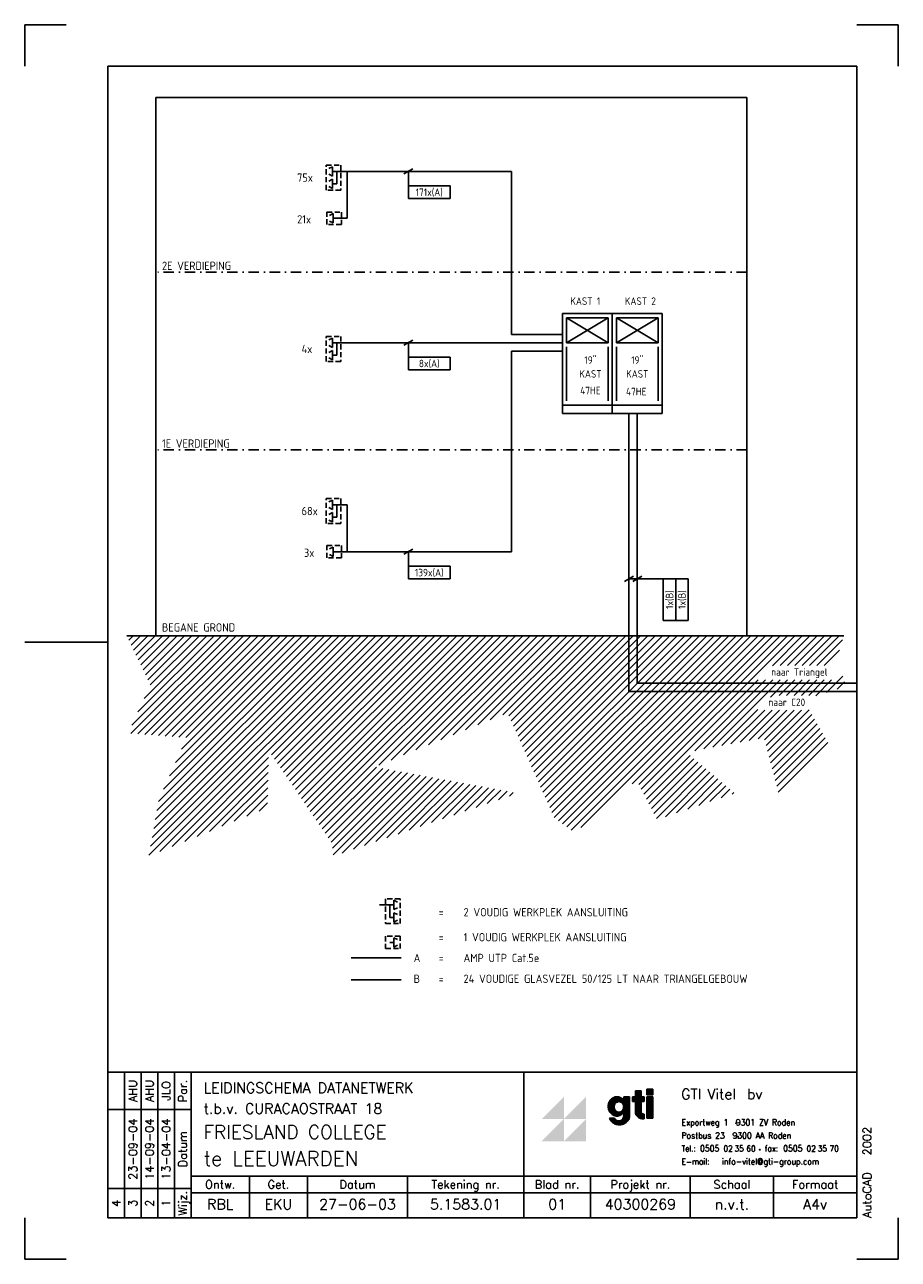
# Model space of a CAD drawing. Extents: x 0 to 210, y 0 to 297.
import ezdxf
from ezdxf.enums import TextEntityAlignment as Align

# ---------------------------------------------------------------- set-up
doc = ezdxf.new("R2010")
doc.units = 0
doc.header["$LTSCALE"] = 5
doc.header["$MEASUREMENT"] = 0
doc.linetypes.add('DASHDOT', pattern=[1, 0.5, -0.25, 0, -0.25])
doc.linetypes.add('HIDDEN', pattern=[0.375, 0.25, -0.125])
doc.layers.get('0').update_dxf_attribs({"linetype": 'CONTINUOUS'})
for name, color, linetype in [('GREEN', 3, 'CONTINUOUS'), ('LINE25', 4, 'CONTINUOUS'), ('LINE35', 2, 'CONTINUOUS'), ('RED', 1, 'CONTINUOUS'), ('TEXT20', 4, 'CONTINUOUS'), ('VITELDATA', 1, 'CONTINUOUS')]:
    doc.layers.add(name, color=color, linetype=linetype)
doc.styles.add('LOGO', font='SIMPLEX')
doc.styles.get("Standard").update_dxf_attribs({"font": 'ISO'})

# ---------------------------------------------------------------- blocks, each defined once
blk = doc.blocks.new('FORA4V')
at = {"color": 4}
for p, q in [((0, 297), (0, 287)), ((10, 297), (0, 297)), ((210, 297), (200, 297)), ((210, 287), (210, 297)), ((20, 148.5), (0, 148.5)), ((0, 10), (0, 0)), ((210, 0), (210, 10)), ((0, 0), (10, 0)), ((200, 0), (210, 0))]:
    blk.add_line(p, q, dxfattribs=at)
at = {"color": 6}
for p, q in [((200, 287), (20, 287)), ((20, 287), (20, 10)), ((200, 10), (200, 287)), ((20, 10), (200, 10))]:
    blk.add_line(p, q, dxfattribs=at)
blk = doc.blocks.new('$FOR002')
for p, q in [((0, 35), (-180, 35)), ((-180, 35), (-180, 0)), ((-164, 35), (-164, 0)), ((-160, 35), (-160, 0)), ((-80, 35), (-80, 0)), ((-160, 26), (-180, 26)), ((-160, 10), (0, 10)), ((-146, 10), (-146, 0)), ((-132, 10), (-132, 0)), ((-108, 10), (-108, 0)), ((-64, 10), (-64, 0)), ((-40, 10), (-40, 0)), ((-20, 10), (-20, 0)), ((-180, 7), (-160, 7)), ((-160, 6), (0, 6))]:
    blk.add_line(p, q)
at = {"color": 4}
for p, q in [((-176, 35), (-176, 0)), ((-172, 35), (-172, 0)), ((-168, 35), (-168, 0))]:
    blk.add_line(p, q, dxfattribs=at)
at = {"color": 4, "style": 'LOGO'}
for s, p in [('Par.', (-161, 30.5)), ('Datum', (-161, 16.5)), ('Wijz.', (-161, 3.5))]:
    blk.add_text(s, height=2, rotation=90, dxfattribs=at).set_placement(p, align=Align.CENTER)
for s, p in [('Ontw.', (-153, 7)), ('Get.', (-139, 7)), ('Datum', (-120, 7)), ('Tekening nr.', (-94, 7)), ('Blad nr.', (-72, 7)), ('Projekt nr.', (-52, 7)), ('Schaal', (-30, 7)), ('Formaat', (-10, 7))]:
    blk.add_text(s, height=2, dxfattribs=at).set_placement(p, align=Align.CENTER)
blk.add_text('AutoCAD', height=2, rotation=90, dxfattribs=at).set_placement((3.5, 0))
for tag, p in [('PAR4', (-177, 30.5)), ('PAR3', (-173, 30.5)), ('PAR2', (-169, 30.5)), ('PAR1', (-165, 30.5)), ('DAT4', (-177, 16.5)), ('DAT3', (-173, 16.5)), ('DAT2', (-169, 16.5)), ('DAT1', (-165, 16.5)), ('WIJZ4', (-177, 3.5)), ('WIJZ3', (-173, 3.5)), ('WIJZ2', (-169, 3.5)), ('WIJZ1', (-165, 3.5))]:
    blk.add_attdef(tag, text='', height=2, rotation=90, dxfattribs=at).set_placement(p, align=Align.CENTER)
for tag, p in [('TITEL1', (-157, 30)), ('TITEL2', (-157, 25))]:
    blk.add_attdef(tag, p, '', height=2.5, dxfattribs=at)
at = {"style": 'LOGO'}
for tag, p in [('PROJEKT', (-157, 19)), ('PLAATS', (-157, 12.5))]:
    blk.add_attdef(tag, p, '', height=3.5, dxfattribs=at)
at = {"color": 4, "style": 'LOGO'}
blk.add_attdef('REL', (3.5, 15), '', height=2, rotation=90, dxfattribs=at)
for tag, p in [('ONTW', (-153, 2)), ('GET', (-139, 2)), ('DATUM', (-120, 2)), ('TEK', (-94, 2)), ('BLAD', (-72, 2)), ('PROJEKT', (-52, 2)), ('SCHAAL', (-30, 2)), ('FOR', (-10, 2))]:
    blk.add_attdef(tag, text='', height=2.5, dxfattribs=at).set_placement(p, align=Align.CENTER)
blk = doc.blocks.new('*X4')
at = {"color": 0}
for p, q in [((147.19, 56.43), (147.19, 58.77)), ((147.38, 56.13), (147.38, 59.07)), ((147.56, 55.91), (147.56, 59.29)), ((147.75, 55.74), (147.75, 59.46)), ((147.94, 55.61), (147.94, 59.59)), ((148.12, 55.5), (148.12, 59.7)), ((148.31, 58.2), (148.31, 59.78)), ((148.5, 58.47), (148.5, 59.84)), ((148.69, 58.64), (148.69, 59.88)), ((148.88, 58.76), (148.88, 59.9)), ((149.06, 58.84), (149.06, 59.9)), ((149.25, 58.88), (149.25, 59.88)), ((149.44, 58.9), (149.44, 59.84)), ((149.62, 58.89), (149.62, 59.78)), ((149.81, 58.84), (149.81, 59.69)), ((150, 58.76), (150, 59.58)), ((150.19, 58.64), (150.19, 59.45)), ((150.38, 58.47), (150.38, 59.27)), ((150.56, 58.21), (150.56, 59.05)), ((150.75, 53.4), (150.75, 59.9)), ((150.94, 53.5), (150.94, 59.9)), ((151.12, 53.63), (151.12, 59.9)), ((151.31, 53.78), (151.31, 59.9)), ((151.5, 53.97), (151.5, 59.9)), ((151.69, 54.22), (151.69, 59.9)), ((151.88, 54.6), (151.88, 59.9)), ((147, 56.89), (147, 58.31)), ((148.31, 55.42), (148.31, 56.76)), ((148.5, 55.36), (148.5, 56.49)), ((148.69, 55.32), (148.69, 56.32)), ((148.88, 55.3), (148.88, 56.2)), ((149.06, 55.3), (149.06, 56.12)), ((149.25, 55.32), (149.25, 56.08)), ((149.44, 55.36), (149.44, 56.06)), ((149.62, 55.42), (149.62, 56.07)), ((149.81, 55.51), (149.81, 56.12)), ((150, 55.62), (150, 56.2)), ((150.19, 55.75), (150.19, 56.32)), ((150.38, 55.93), (150.38, 56.49)), ((150.56, 56.15), (150.56, 56.75)), ((147.38, 54.32), (147.38, 54.62)), ((147.56, 54.04), (147.56, 54.62)), ((147.75, 53.83), (147.75, 54.62)), ((147.94, 53.67), (147.94, 54.62)), ((148.12, 53.54), (148.12, 54.62)), ((148.31, 53.43), (148.31, 54.55)), ((148.5, 53.35), (148.5, 54.3)), ((148.69, 53.28), (148.69, 54.14)), ((148.88, 53.22), (148.88, 54.03)), ((149.06, 53.18), (149.06, 53.96)), ((149.25, 53.16), (149.25, 53.91)), ((149.44, 53.14), (149.44, 53.9)), ((149.62, 53.14), (149.62, 53.91)), ((149.81, 53.15), (149.81, 53.95)), ((150, 53.17), (150, 54.03)), ((150.19, 53.21), (150.19, 54.14)), ((150.38, 53.26), (150.38, 54.3)), ((150.56, 53.32), (150.56, 54.54))]:
    blk.add_line(p, q, dxfattribs=at)
blk = doc.blocks.new('*X5')
at = {"color": 0}
for p, q in [((152.44, 58.9), (152.44, 59.9)), ((152.62, 58.9), (152.62, 59.9)), ((152.81, 58.9), (152.81, 59.9)), ((153, 58.9), (153, 59.9)), ((153.19, 55.82), (153.19, 61.34)), ((153.38, 55.43), (153.38, 61.34)), ((153.56, 55.2), (153.56, 61.34)), ((153.75, 55.04), (153.75, 61.34)), ((153.94, 54.91), (153.94, 61.34)), ((154.12, 54.81), (154.12, 61.34)), ((154.31, 54.73), (154.31, 61.34)), ((154.5, 58.9), (154.5, 59.9)), ((154.69, 58.9), (154.69, 59.9)), ((154.88, 58.9), (154.88, 59.9)), ((155.06, 58.9), (155.06, 59.9)), ((154.5, 54.67), (154.5, 55.86)), ((154.69, 54.63), (154.69, 55.71)), ((154.88, 54.6), (154.88, 55.63)), ((155.06, 54.58), (155.06, 55.59))]:
    blk.add_line(p, q, dxfattribs=at)
blk = doc.blocks.new('*X6')
at = {"color": 0}
for p, q in [((156.1875, 60.58), (156.1875, 61.82)), ((156.375, 60.58), (156.375, 61.82)), ((156.5625, 60.58), (156.5625, 61.82)), ((156.75, 60.58), (156.75, 61.82)), ((156.9375, 60.58), (156.9375, 61.82)), ((157.125, 60.58), (157.125, 61.82)), ((156.1875, 54.82), (156.1875, 59.9)), ((156.375, 54.82), (156.375, 59.9)), ((156.5625, 54.82), (156.5625, 59.9)), ((156.75, 54.82), (156.75, 59.9)), ((156.9375, 54.82), (156.9375, 59.9)), ((157.125, 54.82), (157.125, 59.9))]:
    blk.add_line(p, q, dxfattribs=at)
blk = doc.blocks.new('LOG027')
at = {"color": 4}
for p, q in [((26.79, 18.49), (26.79, 17.1)), ((26.79, 18.49), (28.19, 18.49)), ((26.89, 18.4), (26.89, 17)), ((26.89, 18.4), (28.09, 18.4)), ((28.09, 18.4), (28.09, 17)), ((28.19, 18.49), (28.19, 17.1)), ((29.58, 18.96), (30.97, 18.96)), ((29.58, 18.96), (29.58, 17.56)), ((29.68, 18.86), (30.88, 18.86)), ((29.68, 18.86), (29.68, 17.66)), ((30.88, 18.86), (30.88, 17.66)), ((30.97, 18.96), (30.97, 17.56)), ((23.99, 17.1), (23.99, 16.24)), ((23.99, 17.1), (23.99, 16.24)), ((23.99, 17.1), (25.38, 17.1)), ((24.09, 17), (24.09, 15.9)), ((24.09, 17), (25.29, 17)), ((25.29, 17), (25.29, 12.46)), ((25.38, 17.1), (25.38, 12.46)), ((26.1, 17.1), (26.1, 15.94)), ((26.1, 17.1), (26.79, 17.1)), ((26.1, 15.94), (26.79, 15.94)), ((26.2, 17), (26.2, 16.04)), ((26.2, 17), (26.89, 17)), ((26.2, 16.04), (26.89, 16.04)), ((26.79, 15.94), (26.79, 13.39)), ((26.89, 16.04), (26.89, 13.39)), ((28.09, 17), (28.79, 17)), ((28.09, 16.04), (28.09, 13.39)), ((28.09, 16.04), (28.79, 16.04)), ((28.19, 17.1), (28.88, 17.1)), ((28.19, 15.94), (28.19, 13.39)), ((28.19, 15.94), (28.88, 15.94)), ((28.79, 17), (28.79, 16.04)), ((28.88, 17.1), (28.88, 15.94)), ((29.58, 17.56), (30.97, 17.56)), ((29.58, 17.1), (29.58, 11.99)), ((29.58, 17.1), (30.97, 17.1)), ((29.68, 17.66), (30.88, 17.66)), ((29.68, 17), (29.68, 12.09)), ((29.68, 17), (30.88, 17)), ((30.88, 17), (30.88, 12.09)), ((30.97, 17.1), (30.97, 11.99)), ((20.57, 11.99), (21.77, 11.99)), ((20.7, 11.9), (21.7, 11.9)), ((23.99, 13.32), (23.99, 12.46)), ((24.09, 13.66), (24.09, 12.46)), ((28.79, 12.83), (28.79, 11.86)), ((28.88, 12.92), (28.88, 11.76)), ((29.58, 11.99), (30.97, 11.99)), ((29.68, 12.09), (30.88, 12.09))]:
    blk.add_line(p, q, dxfattribs=at)
for points in [[(22.36, 17.1, 0.108254), (21.58, 16.93, 0.102013), (20.89, 16.42, 0.094273), (20.44, 15.68, 0.089446), (20.28, 14.78, 0.089446), (20.44, 13.88, 0.094273), (20.89, 13.14, 0.102013), (21.58, 12.63, 0.108254), (22.36, 12.46, 0.108254), (23.15, 12.63, 0.102013), (23.84, 13.14, 0.025227), (23.99, 13.32, 0.089446)], [(22.36, 17, 0.108254), (21.62, 16.84, 0.102013), (20.96, 16.36, 0.094273), (20.53, 15.64, 0.089446), (20.37, 14.78, 0.089446), (20.53, 13.91, 0.094273), (20.96, 13.2, 0.102013), (21.62, 12.72, 0.108254), (22.36, 12.55, 0.108254), (23.11, 12.72, 0.102013), (23.77, 13.2, 0.062444), (24.09, 13.66, 0.025227)], [(23.99, 16.24, 0.025227), (23.84, 16.42, 0.102013), (23.15, 16.93, 0.108254), (22.36, 17.1, 0.108254)], [(24.09, 15.9, 0.062444), (23.77, 16.36, 0.102013), (23.11, 16.84, 0.108254), (22.36, 17, 0.108254)], [(20.57, 11.99, 0.047333), (20.69, 11.67, 0.103369), (21.22, 10.98, 0.092126), (22, 10.53, 0.085497), (22.95, 10.37, 0.085497), (23.89, 10.53, 0.092126), (24.67, 10.98, 0.103369), (25.2, 11.67, 0.113017), (25.38, 12.46, 0.113017)], [(20.7, 11.9, 0.02861), (20.77, 11.72, 0.103369), (21.28, 11.05, 0.092126), (22.03, 10.62, 0.085497), (22.95, 10.46, 0.085497), (23.86, 10.62, 0.092126), (24.61, 11.05, 0.103369), (25.12, 11.72, 0.113017), (25.29, 12.46, 0.113017)], [(21.7, 11.9, 0.08091), (21.94, 11.57, 0.098491), (22.35, 11.3, 0.098491), (22.83, 11.2, 0.098491), (23.31, 11.3, 0.098491), (23.72, 11.57, 0.098491), (23.99, 11.98, 0.098491), (24.09, 12.46, 0.098491)], [(21.77, 11.99, 0.093743), (22.01, 11.64, 0.098491), (22.38, 11.38, 0.098491), (22.83, 11.3, 0.098491), (23.27, 11.38, 0.098491), (23.65, 11.64, 0.098491), (23.9, 12.01, 0.098491), (23.99, 12.46, 0.098491)], [(26.79, 13.39, 0.122953), (26.94, 12.79, 0.105488), (27.41, 12.24, 0.087567), (28.06, 11.89, 0.078075), (28.88, 11.76, 0.078075)], [(26.89, 13.39, 0.122953), (27.03, 12.83, 0.105488), (27.47, 12.31, 0.087567), (28.09, 11.98, 0.068653), (28.79, 11.86, 0.078075)], [(28.09, 13.39, 0.139889), (28.15, 13.17, 0.107118), (28.34, 12.98, 0.079812), (28.58, 12.87, 0.04611), (28.79, 12.83, 0.067459)], [(28.19, 13.39, 0.139889), (28.24, 13.22, 0.107118), (28.39, 13.06, 0.079812), (28.61, 12.96, 0.067459), (28.88, 12.92, 0.067459)]]:
    blk.add_lwpolyline(points, format="xyb", dxfattribs=at)
for points in [[(22.83, 16.04, 0.106817), (22.35, 15.93, 0.101559), (21.93, 15.63, 0.094912), (21.66, 15.19, 0.090692), (21.57, 14.66, 0.090692), (21.66, 14.13, 0.094912), (21.93, 13.69, 0.101559), (22.35, 13.39, 0.106817), (22.83, 13.29, 0.106817), (23.31, 13.39, 0.101559), (23.73, 13.69, 0.094912), (24, 14.13, 0.090692), (24.09, 14.66, 0.090692), (24, 15.19, 0.094912), (23.73, 15.63, 0.101559), (23.31, 15.93, 0.106817)], [(22.83, 15.94, 0.106817), (22.39, 15.84, 0.101559), (22, 15.57, 0.094912), (21.75, 15.16, 0.090692), (21.66, 14.66, 0.090692), (21.75, 14.17, 0.094912), (22, 13.76, 0.101559), (22.39, 13.48, 0.106817), (22.83, 13.39, 0.106817), (23.27, 13.48, 0.101559), (23.65, 13.76, 0.094912), (23.91, 14.17, 0.090692), (24, 14.66, 0.090692), (23.91, 15.16, 0.094912), (23.65, 15.57, 0.101559), (23.27, 15.84, 0.106817)]]:
    blk.add_lwpolyline(points, format="xyb", close=True, dxfattribs=at)
at = {"color": 4, "const_width": 0.25}
for points in [[(50.88, 10.75, 1), (51.12, 10.75, 1)], [(51.38, 7.5, 1), (51.62, 7.5, 1)], [(56.59, 4.35, 1), (56.84, 4.35, 1)]]:
    blk.add_lwpolyline(points, format="xyb", close=True, dxfattribs=at)
at = {"color": 1}
for points in [[(4.28, 11.76), (9.62, 11.76), (9.62, 17.1)], [(9.62, 11.76), (14.96, 17.1), (14.96, 11.76)], [(4.28, 6.42), (9.62, 11.76), (9.62, 6.42)], [(9.62, 6.42), (14.96, 11.76), (14.96, 6.42)]]:
    blk.add_solid(points, dxfattribs=at)
at = {"color": 2, "xscale": 0.9672711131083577, "yscale": 0.9672711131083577, "zscale": 0.9672711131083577}
for name, p in [('*X5', (-121.24, -40.94)), ('*X6', (-121.24, -40.94)), ('*X4', (-121.72, -40.94))]:
    blk.add_blockref(name, p, dxfattribs=at)
at = {"color": 7, "style": 'LOGO'}
for s, p in [('GTI', (37.81, 16.5)), ('Vitel', (44.11, 16.5)), ('bv', (53.61, 16.5))]:
    blk.add_text(s, height=2.5, dxfattribs=at).set_placement(p)
at = {"color": 4, "style": 'LOGO', "width": 0.9}
for s, height, p in [('Exportweg 1  9301 ZV Roden', 1.5, (37.88, 10.18)), ('Postbus 23  9300 AA Roden', 1.5, (37.88, 7.03)), ('Tel.:', 1.451, (37.88, 3.93)), ('0505', 1.5, (42.34, 3.93)), ('02', 1.451, (47.96, 3.92)), ('35', 1.451, (50.61, 3.92)), ('60', 1.451, (53.48, 3.92)), ('fax:', 1.451, (57.88, 3.93)), ('0505', 1.5, (62.34, 3.93)), ('02', 1.451, (67.96, 3.92)), ('35', 1.451, (70.61, 3.92)), ('70', 1.451, (73.48, 3.92)), ('E-mail:', 1.451, (37.88, 0.78)), ('info-vitel@gti-group.com', 1.5, (47.59, 0.78))]:
    blk.add_text(s, height=height, dxfattribs=at).set_placement(p)
blk = doc.blocks.new('DAT004')
for p, q in [((6, 24), (-6, 24)), ((-6, 0), (-6, 24)), ((6, 0), (6, 24)), ((-5, 23), (5, 23)), ((-5, 17), (-5, 23)), ((-5, 17), (5, 23)), ((-5, 23), (5, 17)), ((5, 23), (5, 17)), ((5, 17), (-5, 17)), ((-5, 16), (-5, 3)), ((5, 16), (5, 3)), ((-6, 2), (6, 2)), ((-6, 0), (6, 0))]:
    blk.add_line(p, q)

msp = doc.modelspace()

# ---------------------------------------------------------------- linework, layer by layer
for p, q in [((31.5, 150), (31.5, 279.5)), ((31.5, 279.5), (173.58, 279.5)), ((173.58, 279.5), (173.58, 150))]:
    msp.add_line(p, q)
at = {"layer": 'GREEN'}
for p, q in [((145.25, 203.5), (145.25, 136.6)), ((147.25, 203.5), (147.25, 138.6)), ((147.25, 138.6), (200, 138.6)), ((145.25, 136.6), (200, 136.6)), ((78.5, 67.25), (90.5, 67.25))]:
    msp.add_line(p, q, dxfattribs=at)
at = {"layer": 'LINE25', "linetype": 'HIDDEN'}
for p, q in [((72.5, 257.21), (72.5, 263.21)), ((72.5, 263.21), (76, 263.21)), ((76, 263.21), (76, 257.21)), ((76, 257.21), (72.5, 257.21)), ((72.64, 248.93), (72.64, 251.93)), ((72.64, 251.93), (76.14, 251.93)), ((76.14, 251.93), (76.14, 248.93)), ((76.14, 248.93), (72.64, 248.93)), ((72.5, 216), (72.5, 222)), ((72.5, 222), (76, 222)), ((76, 222), (76, 216)), ((76, 216), (72.5, 216)), ((72.5, 177), (72.5, 183)), ((72.5, 183), (76, 183)), ((76, 183), (76, 177)), ((76, 177), (72.5, 177)), ((72.64, 168.71), (72.64, 171.71)), ((72.64, 171.71), (76.14, 171.71)), ((76.14, 171.71), (76.14, 168.71)), ((76.14, 168.71), (72.64, 168.71)), ((90.25, 86.75), (86.75, 86.75)), ((86.75, 86.75), (86.75, 80.75)), ((90.25, 80.75), (90.25, 86.75)), ((86.75, 80.75), (90.25, 80.75)), ((86.75, 77.74), (86.75, 74.74)), ((90.25, 77.74), (86.75, 77.74)), ((90.25, 74.74), (90.25, 77.74)), ((86.75, 74.74), (90.25, 74.74))]:
    msp.add_line(p, q, dxfattribs=at)
at = {"layer": 'LINE35', "linetype": 'DASHDOT'}
for p, q in [((173.58, 237.5), (31.5, 237.5)), ((173.58, 194.75), (31.5, 194.75))]:
    msp.add_line(p, q, dxfattribs=at)
at = {"layer": 'LINE35'}
for p, q in [((196.89, 150), (24.54, 150)), ((31.5, 150), (31.5, 150))]:
    msp.add_line(p, q, dxfattribs=at)
at = {"layer": 'RED'}
for p, q in [((73.1, 262.39), (74, 262.84)), ((74, 262.84), (74, 260.59)), ((77.5, 261.71), (74, 261.71)), ((75, 261.71), (75, 258.71)), ((73.1, 261.04), (74, 260.59)), ((73.1, 259.39), (74, 259.84)), ((74, 259.84), (74, 257.59)), ((75, 258.71), (74, 258.71)), ((73.1, 258.04), (74, 257.59)), ((73.24, 251.1), (74.14, 251.55)), ((73.24, 249.75), (74.14, 249.3)), ((74.14, 251.55), (74.14, 249.3)), ((73.1, 221.18), (74, 221.62)), ((73.1, 219.82), (74, 219.38)), ((74, 221.62), (74, 219.38)), ((77.5, 220.5), (74, 220.5)), ((75, 220.5), (75, 217.5)), ((73.1, 218.18), (74, 218.62)), ((73.1, 216.82), (74, 216.38)), ((74, 218.62), (74, 216.38)), ((75, 217.5), (74, 217.5)), ((73.1, 182.18), (74, 182.62)), ((74, 182.62), (74, 180.38)), ((77.5, 181.5), (74, 181.5)), ((75, 181.5), (75, 178.5)), ((73.1, 180.82), (74, 180.38)), ((73.1, 179.18), (74, 179.62)), ((74, 179.62), (74, 177.38)), ((75, 178.5), (74, 178.5)), ((73.1, 177.82), (74, 177.38)), ((73.24, 170.89), (74.14, 171.34)), ((73.24, 169.54), (74.14, 169.09)), ((74.14, 171.34), (74.14, 169.09)), ((88.75, 86.37), (88.75, 84.12)), ((89.65, 85.92), (88.75, 86.37)), ((85.25, 85.25), (88.75, 85.25)), ((87.75, 85.25), (87.75, 82.25)), ((89.65, 84.57), (88.75, 84.12)), ((88.75, 83.37), (88.75, 81.12)), ((89.65, 82.92), (88.75, 83.37)), ((87.75, 82.25), (88.75, 82.25)), ((89.65, 81.57), (88.75, 81.12)), ((89.65, 76.92), (88.75, 77.37)), ((88.75, 77.37), (88.75, 75.12)), ((87.75, 76.24), (88.75, 76.24)), ((89.65, 75.57), (88.75, 75.12)), ((78.5, 72.49), (90.5, 72.49))]:
    msp.add_line(p, q, dxfattribs=at)
at = {"layer": 'TEXT20'}
for p, q in [((91.17, 261.09), (93.33, 262.34)), ((92.25, 255.21), (92.25, 261.71)), ((102.25, 258.21), (92.25, 258.21)), ((102.25, 255.21), (102.25, 258.21)), ((92.25, 255.21), (102.25, 255.21)), ((91.17, 219.88), (93.33, 221.12)), ((92.25, 214), (92.25, 220.5)), ((102.25, 217), (92.25, 217)), ((102.25, 214), (102.25, 217)), ((92.25, 214), (102.25, 214)), ((91.17, 169.59), (93.33, 170.84)), ((92.25, 163.71), (92.25, 170.21)), ((102.25, 166.71), (92.25, 166.71)), ((102.25, 163.71), (102.25, 166.71)), ((92.25, 163.71), (102.25, 163.71)), ((144.17, 163.09), (146.33, 164.34)), ((145.25, 163.71), (153.5, 163.71)), ((146.17, 163.09), (148.33, 164.34)), ((153.5, 163.71), (153.5, 153.71)), ((156.5, 163.71), (153.5, 163.71)), ((156.5, 163.71), (156.5, 153.71)), ((159.5, 163.71), (156.5, 163.71)), ((159.5, 153.71), (159.5, 163.71)), ((156.5, 153.71), (153.5, 153.71)), ((159.5, 153.71), (156.5, 153.71)), ((25.03, 148.96), (26.07, 150)), ((25.55, 126.5), (49.05, 150)), ((25.6, 147.76), (27.84, 150)), ((25.74, 128.46), (47.28, 150)), ((26.17, 146.57), (29.6, 150)), ((26.74, 145.37), (31.37, 150)), ((27.19, 126.38), (50.82, 150)), ((27.22, 131.7), (45.51, 150)), ((27.31, 144.17), (33.14, 150)), ((27.88, 142.97), (34.91, 150)), ((28.45, 141.77), (36.67, 150)), ((28.69, 134.94), (43.75, 150)), ((28.84, 126.25), (52.58, 150)), ((29.01, 140.57), (38.44, 150)), ((29.58, 139.37), (40.21, 150)), ((29.84, 97.2), (82.64, 150)), ((30.15, 138.17), (41.98, 150)), ((30.23, 99.36), (80.87, 150)), ((30.48, 126.13), (54.35, 150)), ((30.61, 101.51), (79.1, 150)), ((31, 103.67), (77.33, 150)), ((31.39, 105.82), (75.56, 150)), ((31.78, 107.98), (73.8, 150)), ((32.13, 126.01), (56.12, 150)), ((32.16, 110.13), (72.03, 150)), ((32.49, 98.09), (84.4, 150)), ((33.33, 113.07), (70.26, 150)), ((33.77, 125.88), (57.89, 150)), ((34.8, 116.3), (68.49, 150)), ((35.42, 125.76), (59.66, 150)), ((35.47, 99.3), (86.17, 150)), ((36.26, 119.53), (66.73, 150)), ((37.06, 125.64), (61.42, 150)), ((37.72, 122.76), (64.96, 150)), ((38.71, 125.51), (63.19, 150)), ((59.32, 121.38), (87.94, 150)), ((60.04, 120.33), (89.71, 150)), ((60.76, 119.28), (91.47, 150)), ((61.48, 118.23), (93.24, 150)), ((62.19, 117.18), (95.01, 150)), ((62.91, 116.13), (96.78, 150)), ((63.63, 115.08), (98.55, 150)), ((64.35, 114.03), (100.31, 150)), ((65.06, 112.98), (102.08, 150)), ((65.78, 111.93), (103.85, 150)), ((66.5, 110.88), (105.62, 150)), ((67.22, 109.83), (107.38, 150)), ((67.93, 108.78), (109.15, 150)), ((68.65, 107.73), (110.92, 150)), ((69.37, 106.68), (112.69, 150)), ((70.09, 105.63), (114.46, 150)), ((85.12, 118.9), (116.22, 150)), ((88.1, 120.11), (117.99, 150)), ((91.08, 121.32), (119.76, 150)), ((94.06, 122.53), (121.53, 150)), ((97.03, 123.74), (123.29, 150)), ((100.01, 124.95), (125.06, 150)), ((102.99, 126.16), (126.83, 150)), ((105.97, 127.37), (128.6, 150)), ((108.94, 128.58), (130.37, 150)), ((111.92, 129.79), (132.13, 150)), ((114.9, 131), (133.9, 150)), ((116.41, 130.74), (135.67, 150)), ((116.95, 129.52), (137.44, 150)), ((117.5, 128.29), (139.2, 150)), ((118.04, 127.07), (140.97, 150)), ((118.59, 125.85), (142.74, 150)), ((119.13, 124.62), (144.51, 150)), ((119.68, 123.4), (146.28, 150)), ((120.22, 122.17), (148.04, 150)), ((120.76, 120.95), (149.81, 150)), ((121.31, 119.73), (151.58, 150)), ((121.85, 118.5), (153.35, 150)), ((122.4, 117.28), (155.11, 150)), ((122.94, 116.06), (156.88, 150)), ((123.49, 114.83), (158.65, 150)), ((124.03, 113.61), (160.42, 150)), ((124.57, 112.39), (162.19, 150)), ((125.12, 111.16), (163.95, 150)), ((125.66, 109.94), (165.72, 150)), ((126.21, 108.72), (167.49, 150)), ((126.75, 107.49), (169.26, 150)), ((127.3, 106.27), (171.02, 150)), ((128.28, 105.48), (172.79, 150)), ((129.31, 104.75), (174.56, 150)), ((130.34, 104.01), (176.33, 150)), ((131.37, 103.27), (178.1, 150)), ((133.71, 103.84), (179.86, 150)), ((146.03, 114.39), (181.63, 150)), ((147.63, 114.22), (183.4, 150)), ((148.23, 113.06), (185.17, 150)), ((179.73, 142.8), (186.93, 150)), ((181.58, 142.87), (188.7, 150)), ((183.34, 142.87), (190.47, 150)), ((185.11, 142.87), (192.24, 150)), ((186.88, 142.87), (194.01, 150)), ((188.65, 142.87), (195.77, 150)), ((190.41, 142.87), (196.6, 149.06)), ((192.18, 142.87), (195.83, 146.52)), ((192.74, 136.35), (196.68, 140.3)), ((148.83, 111.9), (176.35, 139.41)), ((161.06, 122.35), (178.08, 139.37)), ((163.24, 122.77), (179.84, 139.37)), ((165.42, 123.18), (181.61, 139.37)), ((179.25, 135.25), (183.38, 139.37)), ((181.4, 135.62), (185.15, 139.37)), ((183.16, 135.62), (186.91, 139.37)), ((184.93, 135.62), (188.68, 139.37)), ((186.7, 135.62), (190.45, 139.37)), ((188.47, 135.62), (192.22, 139.37)), ((190.17, 135.56), (193.98, 139.36)), ((195.3, 137.15), (197.09, 138.94)), ((167.59, 123.59), (176.24, 132.24)), ((169.77, 124), (177.9, 132.12)), ((171.95, 124.41), (179.66, 132.12)), ((174.13, 124.82), (181.43, 132.12)), ((176.31, 125.23), (183.2, 132.12)), ((177.84, 125), (184.97, 132.12)), ((178.21, 123.6), (186.74, 132.12)), ((178.58, 122.2), (188.59, 132.21)), ((178.95, 120.8), (189.23, 131.08)), ((179.32, 119.4), (189.86, 129.95)), ((179.69, 118), (190.5, 128.82)), ((180.05, 116.6), (191.14, 127.68)), ((180.42, 115.2), (191.77, 126.55)), ((180.79, 113.8), (192.41, 125.42)), ((181.16, 112.4), (193.05, 124.29)), ((38.46, 100.51), (58.64, 120.7)), ((41.44, 101.73), (58.59, 118.88)), ((149.44, 110.73), (159.93, 121.23)), ((150.04, 109.57), (160.89, 120.42)), ((150.65, 108.41), (161.84, 119.6)), ((44.42, 102.94), (58.55, 117.07)), ((70.8, 104.58), (84.58, 118.36)), ((71.52, 103.53), (86.08, 118.08)), ((72.24, 102.48), (87.57, 117.81)), ((72.96, 101.43), (89.06, 117.53)), ((73.67, 100.38), (90.56, 117.26)), ((73.96, 98.9), (92.05, 116.99)), ((74.14, 97.31), (93.54, 116.71)), ((76.32, 97.72), (95.04, 116.44)), ((79.01, 98.64), (96.53, 116.16)), ((81.69, 99.55), (98.02, 115.89)), ((151.25, 107.24), (162.8, 118.79)), ((151.85, 106.08), (163.76, 117.98)), ((154.01, 106.47), (164.71, 117.17)), ((156.69, 107.38), (165.67, 116.36)), ((47.4, 104.16), (58.5, 115.25)), ((50.38, 105.37), (58.45, 113.44)), ((84.37, 100.47), (99.52, 115.62)), ((87.05, 101.38), (101.01, 115.34)), ((89.74, 102.3), (102.51, 115.07)), ((92.42, 103.21), (104, 114.79)), ((95.1, 104.13), (105.49, 114.52)), ((97.78, 105.04), (106.99, 114.24)), ((100.47, 105.96), (108.48, 113.97)), ((103.15, 106.87), (109.97, 113.7)), ((105.83, 107.79), (111.47, 113.42)), ((108.51, 108.7), (112.96, 113.15)), ((111.2, 109.62), (114.45, 112.87)), ((159.37, 108.29), (166.63, 115.55)), ((162.04, 109.2), (167.58, 114.74)), ((164.72, 110.1), (168.54, 113.93)), ((167.39, 111.01), (169.5, 113.12)), ((53.36, 106.58), (58.41, 111.63)), ((113.88, 110.53), (115.95, 112.6)), ((116.56, 111.45), (117.44, 112.33)), ((170.07, 111.92), (170.45, 112.3)), ((56.34, 107.8), (58.36, 109.81))]:
    msp.add_line(p, q, dxfattribs=at)
at = {"layer": 'VITELDATA'}
for p, q in [((77.5, 261.71), (117, 261.71)), ((77.5, 261.71), (77.5, 250.43)), ((117, 261.71), (117, 222.5)), ((77.5, 250.43), (74.14, 250.43)), ((77.5, 220.5), (117, 220.5)), ((117, 222.5), (129.25, 222.5)), ((117, 220.5), (129.25, 220.5)), ((117, 218.5), (129.25, 218.5)), ((117, 218.5), (117, 170.21)), ((77.5, 181.5), (77.5, 170.21)), ((74.14, 170.21), (117, 170.21))]:
    msp.add_line(p, q, dxfattribs=at)

# ---------------------------------------------------------------- block references
for name, p in [('FORA4V', (0, 0)), ('DAT004', (135.25, 203.5)), ('DAT004', (147.25, 203.5)), ('LOG027', (120, 22))]:
    msp.add_blockref(name, p)
ref = msp.add_blockref('$FOR002', (200, 10))
ref.add_attrib('ONTW', 'RBL', dxfattribs={"color": 4, "height": 2.5, "style": 'LOGO'}).set_placement((47, 12), align=Align.CENTER)
ref.add_attrib('GET', 'EKU', dxfattribs={"color": 4, "height": 2.5, "style": 'LOGO'}).set_placement((61, 12), align=Align.CENTER)
ref.add_attrib('DATUM', '27-06-03', dxfattribs={"color": 4, "height": 2.5, "style": 'LOGO'}).set_placement((80, 12), align=Align.CENTER)
ref.add_attrib('TEK', '5.1583.01', dxfattribs={"color": 4, "height": 2.5, "style": 'LOGO'}).set_placement((106, 12), align=Align.CENTER)
ref.add_attrib('BLAD', '01', dxfattribs={"color": 4, "height": 2.5, "style": 'LOGO'}).set_placement((128, 12), align=Align.CENTER)
ref.add_attrib('PROJEKT', '40300269', dxfattribs={"color": 4, "height": 2.5, "style": 'LOGO'}).set_placement((148, 12), align=Align.CENTER)
ref.add_attrib('SCHAAL', 'n.v.t.', dxfattribs={"color": 4, "height": 2.5, "style": 'LOGO'}).set_placement((170, 12), align=Align.CENTER)
ref.add_attrib('FOR', 'A4v', dxfattribs={"color": 4, "height": 2.5, "style": 'LOGO'}).set_placement((190, 12), align=Align.CENTER)
ref.add_attrib('TITEL1', 'LEIDINGSCHEMA DATANETWERK', (43, 40), dxfattribs={"color": 4, "height": 2.5, "style": 'LOGO'})
ref.add_attrib('TITEL2', 't.b.v. CURACAOSTRAAT 18', (43, 35), dxfattribs={"color": 4, "height": 2.5, "style": 'LOGO'})
ref.add_attrib('PROJEKT', 'FRIESLAND COLLEGE', (43, 29), dxfattribs={"height": 3.25, "style": 'LOGO'})
ref.add_attrib('PLAATS', 'te LEEUWARDEN', (43, 22.5), dxfattribs={"height": 3.5, "style": 'LOGO'})
ref.add_attrib('WIJZ1', '1', dxfattribs={"color": 4, "height": 2, "rotation": 90, "style": 'LOGO'}).set_placement((35, 13.5), align=Align.CENTER)
ref.add_attrib('DAT1', '13-04-04', dxfattribs={"color": 4, "height": 2, "rotation": 90, "style": 'LOGO'}).set_placement((35, 26.5), align=Align.CENTER)
ref.add_attrib('PAR1', 'JLO', dxfattribs={"color": 4, "height": 2, "rotation": 90, "style": 'LOGO'}).set_placement((35, 40.5), align=Align.CENTER)
ref.add_attrib('WIJZ2', '2', dxfattribs={"color": 4, "height": 2, "rotation": 90, "style": 'LOGO'}).set_placement((31, 13.5), align=Align.CENTER)
ref.add_attrib('DAT2', '14-09-04', dxfattribs={"color": 4, "height": 2, "rotation": 90, "style": 'LOGO'}).set_placement((31, 26.5), align=Align.CENTER)
ref.add_attrib('PAR2', 'AHU', dxfattribs={"color": 4, "height": 2, "rotation": 90, "style": 'LOGO'}).set_placement((31, 40.5), align=Align.CENTER)
ref.add_attrib('WIJZ3', '3', dxfattribs={"color": 4, "height": 2, "rotation": 90, "style": 'LOGO'}).set_placement((27, 13.5), align=Align.CENTER)
ref.add_attrib('DAT3', '23-09-04', dxfattribs={"color": 4, "height": 2, "rotation": 90, "style": 'LOGO'}).set_placement((27, 26.5), align=Align.CENTER)
ref.add_attrib('PAR3', 'AHU', dxfattribs={"color": 4, "height": 2, "rotation": 90, "style": 'LOGO'}).set_placement((27, 40.5), align=Align.CENTER)
ref.add_attrib('WIJZ4', '4', dxfattribs={"color": 4, "height": 2, "rotation": 90, "style": 'LOGO'}).set_placement((23, 13.5), align=Align.CENTER)
ref.add_attrib('REL', '2002', (203.5, 25), dxfattribs={"color": 4, "height": 2, "rotation": 90, "style": 'LOGO'})

# ---------------------------------------------------------------- texts
at = {"layer": 'TEXT20'}
for s, p in [('75x', (65.49, 259.21)), ('21x', (65.49, 249.18)), ('2E VERDIEPING', (33, 238)), ('4x', (66.56, 218)), ('1E VERDIEPING', (33, 195.25)), ('68x', (66.56, 179)), ('3x', (67.14, 168.96)), ('BEGANE GROND', (33, 151)), ('=', (99.5, 82.5)), ('2 VOUDIG WERKPLEK AANSLUITING', (105.5, 82.49)), ('=', (99.5, 76.49)), ('1 VOUDIG WERKPLEK AANSLUITING', (105.5, 76.49)), ('A', (93.5, 71.49)), ('=', (99.5, 71.49)), ('AMP UTP Cat.5e', (105.5, 71.49)), ('B', (93.5, 66.49)), ('24 VOUDIGE GLASVEZEL 50/125 LT NAAR TRIANGELGEBOUW', (105.5, 66.49)), ('=', (99.5, 66.49))]:
    msp.add_text(s, height=2, dxfattribs=at).set_placement(p)
for s, p in [('171x(A)', (97.25, 256.71)), ('KAST 1', (134.75, 230.5)), ('KAST 2', (148, 230.5)), ('8x(A)', (97.25, 215.5)), ('19"', (136, 216.5)), ('19"', (147.25, 216.5)), ('KAST', (136, 213)), ('KAST', (147.25, 213)), ('47HE', (136, 209)), ('47HE', (147, 208.75)), ('139x(A)', (97.25, 165.21)), ('naar Triangel', (186.21, 141.01)), ('naar C20', (183.21, 134))]:
    msp.add_text(s, height=1.8, dxfattribs=at).set_placement(p, align=Align.MIDDLE)
for p in [(155, 158.71), (158, 158.71)]:
    msp.add_text('1x(B)', height=1.8, rotation=90, dxfattribs=at).set_placement(p, align=Align.MIDDLE)

doc.saveas('drawing.dxf')
